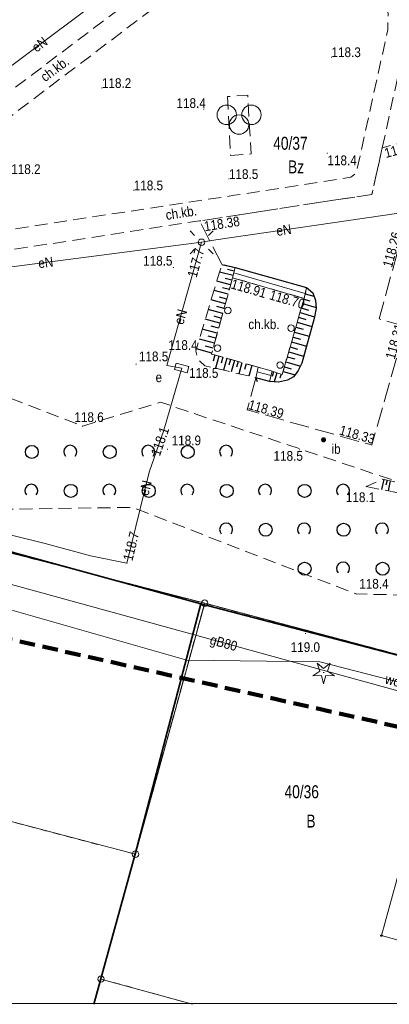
# Model space of a CAD drawing. Header units: metres. Extents: x 6532801 to 6532945, y 6021209 to 6021424.
# Tile 5 of 11: x 6532860 to 6532889, y 6021219 to 6021295. Entities that reach past the tile are written whole.
import ezdxf
from ezdxf.enums import TextEntityAlignment as Align

# ---------------------------------------------------------------- set-up
doc = ezdxf.new("R2010")
doc.units = ezdxf.units.M
doc.header["$MEASUREMENT"] = 0
for name, pattern in [('1.0_0.5', [1.5, 1, -0.5]), ('1.5_0.5', [2, 1.5, -0.5]), ('219-500', [0]), ('4', [1.8, 1.2, -0.6]), ('egug-500', [1, 0.5, -0.5])]:
    doc.linetypes.add(name, pattern=pattern)
doc.layers.get('0').update_dxf_attribs({"color": 2, "linetype": 'CONTINUOUS', "lineweight": 5})
for name, color, linetype in [('000 Inne (niezydentyfikowane)', 7, 'CONTINUOUS'), ('202-punkt graniczny', 7, 'CONTINUOUS'), ('210-oznaczenie konturu użytku gruntowego', 7, 'CONTINUOUS'), ('211-numer działki ewidencyjnej', 7, 'CONTINUOUS'), ('218-kontur użytku gruntowego', 7, 'CONTINUOUS'), ('219-działka ewidencyjna', 7, 'CONTINUOUS'), ('chodnik', 7, 'CONTINUOUS'), ('chodnik-Atr17', 7, 'CONTINUOUS'), ('drzewo iglaste', 7, 'CONTINUOUS'), ('inna budowla', 7, 'CONTINUOUS'), ('inna budowla-Atr17', 7, 'CONTINUOUS'), ('jezdnia', 7, 'CONTINUOUS'), ('krawężnik', 7, 'CONTINUOUS'), ('latarnia', 7, 'CONTINUOUS'), ('Obszar opracowania', 7, 'CONTINUOUS'), ('ogrodzenie trwałe', 7, 'CONTINUOUS'), ('pikieta naturalna', 7, 'CONTINUOUS'), ('pikieta naturalna-Atr2', 7, 'CONTINUOUS'), ('pikieta sztuczna', 7, 'CONTINUOUS'), ('pikieta sztuczna-Atr2', 7, 'CONTINUOUS'), ('plac gier i zabaw', 7, 'CONTINUOUS'), ('podpora (punkt)', 7, 'CONTINUOUS'), ('przewód elektroenergetyczny podziemny', 7, 'CONTINUOUS'), ('przewód elektroenergetyczny podziemny-Atr1', 7, 'CONTINUOUS'), ('przewód gazowy', 7, 'CONTINUOUS'), ('przewód gazowy-Atr1', 7, 'CONTINUOUS'), ('przewód wodociągowy', 7, 'CONTINUOUS'), ('przewód wodociągowy-Atr1', 7, 'CONTINUOUS'), ('Punkt budynku', 7, 'CONTINUOUS'), ('Ramki i opis wydruku', 7, 'CONTINUOUS'), ('rzędna', 7, 'CONTINUOUS'), ('rzędna-Atr2', 7, 'CONTINUOUS'), ('schody w ciągu komunikacyjnym', 7, 'CONTINUOUS'), ('skarpa nieumocniona', 7, 'CONTINUOUS'), ('szafa elektroenergetyczna lub kontener', 7, 'CONTINUOUS'), ('szafa elektroenergetyczna lub kontener-Atr17', 7, 'CONTINUOUS'), ('taras', 7, 'CONTINUOUS'), ('zadrzewienie  zakrzewienie', 7, 'CONTINUOUS')]:
    doc.layers.add(name, color=color, linetype=linetype)
doc.styles.get("Standard").update_dxf_attribs({"font": 'Working1250', "width": 0.75})
doc.linetypes.add('902-500', pattern='A,3.75,0,[1,ksztalty.shx,S=0.5,R=0,X=0,Y=0],3.75', length=7.5)

# ---------------------------------------------------------------- blocks, each defined once
blk = doc.blocks.new('PUNKTBUD')
at = {"color": 0}
blk.add_circle((0, 0), 0.045, dxfattribs=at)
blk = doc.blocks.new('202')
at = {"color": 0, "linetype": 'Continuous', "lineweight": 0}
blk.add_circle((0, 0), 0.25, dxfattribs=at)
blk = doc.blocks.new('PW01')
at = {"linetype": 'Continuous', "lineweight": 13}
h = blk.add_hatch(color=0, dxfattribs=at)
edge = h.paths.add_edge_path()
edge.add_arc((0, 0), 0.045, 0, 360)
blk = doc.blocks.new('US18')
at = {"color": 0, "linetype": 'Continuous', "lineweight": 13}
for p, q in [((-0.5, -0.25), (-0.5, 0.25)), ((-0.5, 0.25), (0.5, 0.25)), ((0.5, -0.25), (0.5, 0.25)), ((-0.5, -0.25), (0.5, -0.25))]:
    blk.add_line(p, q, dxfattribs=at)
blk = doc.blocks.new('IB04')
at = {"color": 0, "linetype": 'Continuous', "lineweight": 13}
blk.add_circle((0, 0), 0.25, dxfattribs=at)
blk = doc.blocks.new('SM01')
at = {"color": 0, "linetype": 'Continuous', "lineweight": 13}
for p, q in [((-0.53, 0.531), (-0.883, 0.884)), ((0.531, 0.531), (0.884, 0.884)), ((-0.53, -0.53), (-0.883, -0.883)), ((0.531, -0.53), (0.884, -0.883))]:
    blk.add_line(p, q, dxfattribs=at)
blk.add_circle((0, 0), 0.25, dxfattribs=at)
blk = doc.blocks.new('US25')
at = {"linetype": 'Continuous', "lineweight": 0}
h = blk.add_hatch(color=0, dxfattribs=at)
edge = h.paths.add_edge_path()
edge.add_arc((0, 0), 0.2, 0, 360)
blk = doc.blocks.new('OP011')
at = {"linetype": 'Continuous', "lineweight": 13}
h = blk.add_hatch(color=0, dxfattribs=at)
edge = h.paths.add_edge_path()
edge.add_arc((0, 0), 0.05, 0, 360)
at = {"color": 0, "linetype": 'Continuous', "lineweight": 13}
for p, q in [((-0.828, -0.268), (-0.283, 0.093)), ((-0.283, 0.093), (-0.512, 0.706)), ((-0.512, 0.706), (0, 0.299)), ((0, 0.299), (0.512, 0.706)), ((0.512, 0.706), (0.283, 0.093)), ((0.283, 0.093), (0.828, -0.268)), ((-0.175, -0.24), (-0.828, -0.268)), ((0, -0.87), (-0.175, -0.24)), ((0.175, -0.24), (0, -0.87)), ((0.828, -0.268), (0.175, -0.24))]:
    blk.add_line(p, q, dxfattribs=at)
blk = doc.blocks.new('OTZK1')
at = {"color": 0, "linetype": 'Continuous'}
blk.add_circle((0, 0), 0.5, dxfattribs=at)
blk = doc.blocks.new('OTZK2')
at = {"color": 0, "linetype": 'Continuous'}
blk.add_arc((0, 0), 0.5, 318.85, 221.162, dxfattribs=at)
blk = doc.blocks.new('BS04')
at = {"color": 0, "linetype": 'Continuous', "lineweight": 13}
for centre in [(-0.95, 0.75), (0.95, 0.75), (0, 0)]:
    blk.add_circle(centre, 0.75, dxfattribs=at)

msp = doc.modelspace()

# ---------------------------------------------------------------- linework, layer by layer
at = {"layer": '000 Inne (niezydentyfikowane)', "color": 7, "linetype": 'Continuous', "lineweight": 25, "flags": 128}
for points in [[(6532876.57, 6021275.56), (6532875.52, 6021275.82)], [(6532876.66, 6021275.91), (6532876.14, 6021276.04)], [(6532876.38, 6021274.84), (6532875.31, 6021275.14)], [(6532876.48, 6021275.2), (6532875.95, 6021275.35)], [(6532876.18, 6021274.12), (6532875.1, 6021274.42)], [(6532876.28, 6021274.49), (6532875.74, 6021274.63)], [(6532882.11, 6021274.15), (6532882.79, 6021273.99)], [(6532875.98, 6021273.39), (6532874.88, 6021273.69)], [(6532876.08, 6021273.76), (6532875.53, 6021273.91)], [(6532881.92, 6021273.41), (6532882.95, 6021273.11)], [(6532882.01, 6021273.74), (6532882.47, 6021273.61)], [(6532875.77, 6021272.65), (6532874.65, 6021272.96)], [(6532875.87, 6021273.02), (6532875.32, 6021273.17)], [(6532881.72, 6021272.71), (6532882.83, 6021272.39)], [(6532881.82, 6021273.07), (6532882.36, 6021272.91)], [(6532875.56, 6021271.89), (6532874.43, 6021272.2)], [(6532875.67, 6021272.27), (6532875.11, 6021272.43)], [(6532881.5, 6021271.97), (6532882.64, 6021271.64)], [(6532881.61, 6021272.35), (6532882.18, 6021272.18)], [(6532875.35, 6021271.12), (6532874.2, 6021271.44)], [(6532875.46, 6021271.51), (6532874.89, 6021271.67)], [(6532881.29, 6021271.21), (6532882.43, 6021270.89)], [(6532881.39, 6021271.59), (6532881.96, 6021271.43)], [(6532875.14, 6021270.35), (6532873.97, 6021270.67)], [(6532875.25, 6021270.74), (6532874.66, 6021270.9)], [(6532881.07, 6021270.45), (6532882.22, 6021270.12)], [(6532881.18, 6021270.83), (6532881.75, 6021270.67)], [(6532874.93, 6021269.58), (6532873.74, 6021269.91)], [(6532875.03, 6021269.96), (6532874.44, 6021270.12)], [(6532880.85, 6021269.69), (6532882, 6021269.35)], [(6532880.96, 6021270.07), (6532881.53, 6021269.9)], [(6532875.16, 6021269.45), (6532875.03, 6021268.97)], [(6532875.47, 6021269.36), (6532875.21, 6021268.43)], [(6532875.78, 6021269.27), (6532875.65, 6021268.81)], [(6532876.08, 6021269.19), (6532875.82, 6021268.28)], [(6532876.38, 6021269.1), (6532876.25, 6021268.66)], [(6532876.67, 6021269.02), (6532876.42, 6021268.14)], [(6532876.96, 6021268.94), (6532876.84, 6021268.5)], [(6532877.25, 6021268.85), (6532877.01, 6021268)], [(6532880.63, 6021268.92), (6532881.75, 6021268.59)], [(6532880.74, 6021269.3), (6532881.32, 6021269.14)], [(6532877.57, 6021268.76), (6532877.45, 6021268.34)], [(6532878.02, 6021268.64), (6532877.79, 6021267.82)], [(6532879.69, 6021268.16), (6532879.57, 6021267.78)], [(6532879.94, 6021268.08), (6532879.72, 6021267.38)], [(6532880.42, 6021268.18), (6532881.34, 6021267.92)], [(6532880.52, 6021268.54), (6532881.05, 6021268.39)], [(6532880.26, 6021267.98), (6532880.16, 6021267.66)], [(6532888.16, 6021259.86), (6532887.99, 6021259.07)], [(6532888.42, 6021259.8), (6532888.33, 6021259.41)], [(6532888.67, 6021259.75), (6532888.51, 6021258.98)]]:
    msp.add_lwpolyline(points, dxfattribs=at)
at = {"layer": '218-kontur użytku gruntowego', "color": 3, "linetype": 'egug-500', "lineweight": 18, "flags": 128}
for points in [[(6532874.38, 6021250.32), (6532831.82, 6021261.35)], [(6532831.82, 6021261.35), (6532874.38, 6021250.32)], [(6532869.05, 6021230.97), (6532874.38, 6021250.32)], [(6532874.38, 6021250.32), (6532869.05, 6021230.97)], [(6532892.4, 6021245.52), (6532874.38, 6021250.32)], [(6532874.38, 6021250.32), (6532892.4, 6021245.52)], [(6532826.97, 6021242.04), (6532869.05, 6021230.97)], [(6532869.05, 6021230.97), (6532866.4, 6021221.36)], [(6532866.4, 6021221.36), (6532873.455, 6021219.41)]]:
    msp.add_lwpolyline(points, dxfattribs=at)
at = {"layer": '219-działka ewidencyjna', "color": 7, "linetype": '219-500', "lineweight": 18, "flags": 128}
for points in [[(6532831.82, 6021261.35), (6532874.38, 6021250.32)], [(6532869.05, 6021230.97), (6532874.38, 6021250.32)], [(6532892.4, 6021245.52), (6532874.38, 6021250.32)], [(6532826.97, 6021242.04), (6532869.05, 6021230.97)], [(6532866.4, 6021221.36), (6532869.05, 6021230.97)], [(6532873.455, 6021219.41), (6532866.4, 6021221.36)]]:
    msp.add_lwpolyline(points, dxfattribs=at)
at = {"layer": 'chodnik', "color": 7, "linetype": '1.0_0.5', "lineweight": 18, "flags": 128}
for points in [[(6532836.38, 6021276.95), (6532836, 6021275.52), (6532837.49, 6021275.09), (6532841.39, 6021274.88), (6532841.86, 6021274.9), (6532857.45, 6021277.24), (6532873.99, 6021279.78), (6532887.25, 6021281.82), (6532888.05, 6021285.42), (6532890, 6021294.34), (6532890.44, 6021295.45), (6532890.98, 6021296.57), (6532891.48, 6021297.36), (6532891.88, 6021297.88), (6532892.05, 6021298.04), (6532892.62, 6021298.83), (6532889.16, 6021299.86), (6532887.46, 6021303.04), (6532888.51, 6021306.47), (6532888.4, 6021306.45), (6532887.42, 6021306.16), (6532886.5, 6021306.03), (6532885.52, 6021306.13), (6532877.88, 6021308.38), (6532877.34, 6021308.96), (6532877.08, 6021309.62), (6532877.04, 6021310.58), (6532878.91, 6021317.42), (6532877.47, 6021317.85), (6532875.56, 6021310.81), (6532872.51, 6021299.67), (6532841.9, 6021276.52), (6532841.48, 6021276.4), (6532837.9, 6021276.61)], [(6532846.75, 6021277.17), (6532846.36, 6021277.93), (6532873.39, 6021298.4), (6532873.92, 6021299.04), (6532875.09, 6021303.24), (6532875.36, 6021303.68), (6532876.32, 6021304.26), (6532877.27, 6021304.48), (6532878.25, 6021304.49), (6532882.1, 6021303.34), (6532883.4, 6021302.59), (6532884.91, 6021301.3), (6532887.28, 6021298.79), (6532887.78, 6021298.01), (6532888.19, 6021296.98), (6532888.5, 6021295.75), (6532888.48, 6021294.51), (6532886.04, 6021283.44), (6532885.63, 6021283.14), (6532876.66, 6021281.75), (6532869.77, 6021280.7)], [(6532876.53, 6021275.4), (6532874.91, 6021269.52), (6532878.5, 6021268.5), (6532879.57, 6021268.2), (6532880.35, 6021267.95), (6532882.03, 6021273.81)]]:
    msp.add_lwpolyline(points, close=True, dxfattribs=at)
at = {"layer": 'jezdnia', "color": 7, "linetype": '1.5_0.5', "lineweight": 18, "flags": 128}
msp.add_lwpolyline([(6532878.33, 6021267.69), (6532877.66, 6021265.21), (6532887.25, 6021262.51), (6532889.84, 6021271.63), (6532887.8, 6021272.22), (6532889.55, 6021278.57), (6532889.88, 6021279.64), (6532890.46, 6021280.79), (6532891.41, 6021281.94), (6532892.66, 6021282.8), (6532894.12, 6021283.33), (6532906.68, 6021286.8), (6532908.22, 6021286.94), (6532909.66, 6021286.84), (6532910.66, 6021286.61), (6532914.16, 6021285.66), (6532915.2, 6021289.9), (6532912.4, 6021290.48), (6532909.91, 6021290.76), (6532907.82, 6021290.68), (6532905.44, 6021290.22), (6532896.3, 6021287.69), (6532888.05, 6021285.42), (6532887.25, 6021281.82), (6532873.99, 6021279.78), (6532875.7, 6021276.43), (6532876.73, 6021276.18), (6532882.23, 6021274.64), (6532882.7, 6021274.24), (6532882.92, 6021273.65), (6532882.95, 6021273.05), (6532882.81, 6021272.26), (6532881.85, 6021268.81), (6532881.56, 6021268.2), (6532881.22, 6021267.76), (6532880.76, 6021267.51), (6532880.06, 6021267.35), (6532879.38, 6021267.41)], close=True, dxfattribs=at)
at = {"layer": 'krawężnik', "color": 7, "linetype": 'Continuous', "lineweight": 25, "flags": 128}
msp.add_lwpolyline([(6532875.7, 6021276.43), (6532876.73, 6021276.18), (6532882.23, 6021274.64), (6532882.7, 6021274.24), (6532882.92, 6021273.65), (6532882.95, 6021273.05), (6532882.81, 6021272.26), (6532881.85, 6021268.81), (6532881.56, 6021268.2), (6532881.22, 6021267.76), (6532880.76, 6021267.51), (6532880.06, 6021267.35), (6532879.38, 6021267.41), (6532878.33, 6021267.69), (6532878.43, 6021267.4)], dxfattribs=at)
at = {"layer": 'Obszar opracowania', "color": 3, "linetype": '4', "lineweight": 200, "flags": 128}
msp.add_lwpolyline([(6532859.8, 6021351.42), (6532875.32, 6021346.3), (6532934.68, 6021313.91), (6532914.26, 6021235.16), (6532815.99, 6021257.34), (6532829.54, 6021340.4)], close=True, dxfattribs=at)
at = {"layer": 'ogrodzenie trwałe', "color": 7, "linetype": '902-500', "lineweight": 35, "flags": 128}
for points in [[(6532831.99, 6021261.81), (6532874.09, 6021250.27), (6532869.04, 6021230.98), (6532865.858, 6021219.41)], [(6532874.09, 6021250.27), (6532889.81, 6021246.15), (6532891.07, 6021245.6), (6532892.19, 6021245.23), (6532892.44, 6021245.16)]]:
    msp.add_lwpolyline(points, dxfattribs=at)
at = {"layer": 'plac gier i zabaw', "color": 7, "linetype": '1.0_0.5', "lineweight": 18, "flags": 128}
msp.add_lwpolyline([(6532876.14, 6021289.36), (6532876.37, 6021284.83), (6532877.95, 6021284.94), (6532877.69, 6021289.47)], close=True, dxfattribs=at)
at = {"layer": 'przewód elektroenergetyczny podziemny', "color": 1, "linetype": 'Continuous', "lineweight": 18, "flags": 128}
for points in [[(6532870.33, 6021299.86), (6532870.06, 6021299.66), (6532852.38, 6021286.42), (6532852.77, 6021285.01), (6532854.17, 6021275.54)], [(6532874.14, 6021278.13), (6532875.25, 6021278.31), (6532889.32, 6021280.38), (6532892.08, 6021280.98), (6532892.38, 6021281.05), (6532891.98, 6021282.48), (6532890.91, 6021285.4), (6532890.2, 6021288.1), (6532891.34, 6021293.65)], [(6532852.2, 6021275.04), (6532854.17, 6021275.54), (6532874.14, 6021278.13)], [(6532874.14, 6021278.13), (6532871.48, 6021268.64), (6532872.61, 6021268.44)], [(6532872.61, 6021268.44), (6532871.24, 6021263.66), (6532870.11, 6021260.41), (6532868.4, 6021253.4), (6532865.58, 6021253.98), (6532862.1, 6021254.92), (6532843.7, 6021259.46), (6532832.01, 6021262.67), (6532830.83, 6021262.09), (6532830.55, 6021260.91), (6532830.91, 6021260.54)]]:
    msp.add_lwpolyline(points, dxfattribs=at)
at = {"layer": 'przewód gazowy', "color": 52, "linetype": 'Continuous', "lineweight": 18, "flags": 128}
msp.add_lwpolyline([(6532859.04, 6021251.89), (6532902.03, 6021240.04), (6532902.21, 6021242.96)], dxfattribs=at)
at = {"layer": 'przewód wodociągowy', "color": 5, "linetype": 'Continuous', "lineweight": 18, "flags": 128}
msp.add_lwpolyline([(6532844.11, 6021244.17), (6532848.25, 6021244.05), (6532856.11, 6021250.75), (6532873.02, 6021245.94), (6532883.24, 6021245.8), (6532915.05, 6021237.61), (6532915.54, 6021237.56)], dxfattribs=at)
at = {"layer": 'Ramki i opis wydruku', "color": 7, "linetype": 'Continuous', "lineweight": 13, "flags": 128}
msp.add_lwpolyline([(6532801.1, 6021219.46), (6532944.5, 6021219.46), (6532944.5, 6021424.36), (6532801.1, 6021424.36)], close=True, dxfattribs=at)
at = {"layer": 'schody w ciągu komunikacyjnym', "color": 7, "linetype": 'Continuous', "lineweight": 18, "flags": 128}
for points in [[(6532876.73, 6021276.18), (6532876.53, 6021275.4), (6532882.03, 6021273.81), (6532882.23, 6021274.64)], [(6532878.5, 6021268.5), (6532878.33, 6021267.69), (6532879.38, 6021267.41), (6532879.57, 6021268.2)]]:
    msp.add_lwpolyline(points, close=True, dxfattribs=at)
for points in [[(6532882.123, 6021274.196), (6532876.626, 6021275.773)], [(6532878.426, 6021268.146), (6532879.488, 6021267.858)]]:
    msp.add_lwpolyline(points, dxfattribs=at)
at = {"layer": 'skarpa nieumocniona', "color": 7, "linetype": '1.0_0.5', "lineweight": 18, "flags": 128}
for points in [[(6532886.81, 6021259.3), (6532893.48, 6021258.03), (6532897.14, 6021265.07), (6532898.11, 6021266.02), (6532908.24, 6021263.21), (6532913.74, 6021260.97), (6532919.54, 6021282.65), (6532910.1, 6021277.47), (6532907.01, 6021267.7), (6532904.66, 6021265.87), (6532897.24, 6021267.61), (6532893.1, 6021258.81), (6532888.06, 6021259.88)], [(6532886.81, 6021259.3), (6532893.48, 6021258.03), (6532897.14, 6021265.07), (6532898.11, 6021266.02), (6532908.24, 6021263.21), (6532913.74, 6021260.97), (6532919.54, 6021282.65), (6532910.1, 6021277.47), (6532907.01, 6021267.7), (6532904.66, 6021265.87), (6532897.24, 6021267.61), (6532893.1, 6021258.81), (6532888.06, 6021259.88)], [(6532878.5, 6021268.5), (6532874.91, 6021269.52), (6532876.53, 6021275.4), (6532876.73, 6021276.18), (6532875.7, 6021276.43), (6532873.69, 6021269.75), (6532873.91, 6021269.05), (6532874.38, 6021268.62), (6532878.33, 6021267.69)], [(6532878.5, 6021268.5), (6532874.91, 6021269.52), (6532876.53, 6021275.4), (6532876.73, 6021276.18), (6532875.7, 6021276.43), (6532873.69, 6021269.75), (6532873.91, 6021269.05), (6532874.38, 6021268.62), (6532878.33, 6021267.69)], [(6532879.57, 6021268.2), (6532879.38, 6021267.41), (6532880.06, 6021267.35), (6532880.76, 6021267.51), (6532881.22, 6021267.76), (6532881.56, 6021268.2), (6532881.85, 6021268.81), (6532882.81, 6021272.26), (6532882.95, 6021273.05), (6532882.92, 6021273.65), (6532882.7, 6021274.24), (6532882.23, 6021274.64), (6532882.03, 6021273.81), (6532880.35, 6021267.95)], [(6532879.57, 6021268.2), (6532879.38, 6021267.41), (6532880.06, 6021267.35), (6532880.76, 6021267.51), (6532881.22, 6021267.76), (6532881.56, 6021268.2), (6532881.85, 6021268.81), (6532882.81, 6021272.26), (6532882.95, 6021273.05), (6532882.92, 6021273.65), (6532882.7, 6021274.24), (6532882.23, 6021274.64), (6532882.03, 6021273.81), (6532880.35, 6021267.95)]]:
    msp.add_lwpolyline(points, close=True, dxfattribs=at)
at = {"layer": 'taras', "color": 0, "lineweight": 18}
for p, q in [((6532887.98, 6021224.7), (6532889.41, 6021229.85)), ((6532890.9, 6021223.9), (6532887.98, 6021224.7))]:
    msp.add_line(p, q, dxfattribs=at)
at = {"layer": 'zadrzewienie  zakrzewienie', "color": 7, "linetype": '1.0_0.5', "lineweight": 18, "flags": 128}
msp.add_lwpolyline([(6532831.99, 6021261.81), (6532857.46, 6021257.54), (6532868.82, 6021257.7), (6532886.04, 6021251.03), (6532892.5, 6021250.89), (6532893.82, 6021252.7), (6532893.61, 6021258.22), (6532870.97, 6021265.81), (6532864.97, 6021263.96), (6532848.32, 6021270.45), (6532834.52, 6021272.1)], close=True, dxfattribs=at)

# ---------------------------------------------------------------- block references
at = {"layer": '202-punkt graniczny', "color": 7, "linetype": 'Continuous', "lineweight": 18}
for p in [(6532874.38, 6021250.32), (6532869.05, 6021230.97), (6532866.4, 6021221.36)]:
    msp.add_blockref('202', p, dxfattribs=at)
at = {"layer": 'drzewo iglaste', "color": 94, "linetype": 'Continuous', "lineweight": 18}
msp.add_blockref('OP011', (6532883.54, 6021244.98), dxfattribs=at)
at = {"layer": 'inna budowla', "color": 7, "linetype": 'Continuous', "lineweight": 18, "rotation": 344.396}
msp.add_blockref('US25', (6532883.53, 6021262.91), dxfattribs=at)
at = {"layer": 'latarnia', "color": 7, "linetype": 'Continuous', "lineweight": 18}
msp.add_blockref('SM01', (6532874.14, 6021278.13), dxfattribs=at)
at = {"layer": 'pikieta naturalna', "color": 7, "linetype": 'Continuous', "lineweight": 13}
for p in [(6532884.14, 6021292.4), (6532866.47, 6021290.02), (6532874.32, 6021288.39), (6532883.82, 6021284.99), (6532876.25, 6021283.01), (6532868.92, 6021282.14), (6532871.97, 6021276.18), (6532873.69, 6021269.75), (6532869.1, 6021268.74), (6532874.38, 6021268.62), (6532864.97, 6021263.96), (6532871.52, 6021262.18), (6532881.69, 6021262.13), (6532886.81, 6021259.3), (6532886.04, 6021251.03), (6532882.14, 6021247.99)]:
    msp.add_blockref('PW01', p, dxfattribs=at)
at = {"layer": 'pikieta sztuczna', "color": 7, "linetype": 'Continuous', "lineweight": 13}
for p in [(6532888.05, 6021285.42), (6532873.99, 6021279.78), (6532876.53, 6021275.4), (6532882.03, 6021273.81), (6532877.66, 6021265.21), (6532887.25, 6021262.51)]:
    msp.add_blockref('PW01', p, dxfattribs=at)
at = {"layer": 'plac gier i zabaw', "color": 7, "linetype": 'Continuous', "lineweight": 18}
msp.add_blockref('BS04', (6532877.03, 6021287.2), dxfattribs=at)
at = {"layer": 'podpora (punkt)', "color": 7, "linetype": 'Continuous', "lineweight": 18}
for p in [(6532876.16, 6021272.87), (6532881.03, 6021271.51), (6532875.37, 6021269.97), (6532880.18, 6021268.67)]:
    msp.add_blockref('IB04', p, dxfattribs=at)
at = {"layer": 'Punkt budynku', "color": 5, "linetype": 'Continuous', "lineweight": 18}
msp.add_blockref('PUNKTBUD', (6532887.98, 6021224.7), dxfattribs=at)
at = {"layer": 'rzędna', "color": 1, "linetype": 'Continuous', "lineweight": 18, "rotation": 74.342}
msp.add_blockref('PW01', (6532874.14, 6021278.13), dxfattribs=at)
at = {"layer": 'rzędna', "color": 1, "linetype": 'Continuous', "lineweight": 18}
for p in [(6532871.24, 6021263.66), (6532868.4, 6021253.4)]:
    msp.add_blockref('PW01', p, dxfattribs=at)
at = {"layer": 'szafa elektroenergetyczna lub kontener', "color": 1, "linetype": 'Continuous', "lineweight": 18, "rotation": 344.389}
msp.add_blockref('US18', (6532872.61, 6021268.44), dxfattribs=at)
at = {"layer": 'zadrzewienie  zakrzewienie', "color": 7, "linetype": 'Continuous', "lineweight": 18}
for name, p in [('OTZK1', (6532861.076, 6021261.976)), ('OTZK2', (6532864.034, 6021261.987)), ('OTZK1', (6532867.076, 6021261.976)), ('OTZK2', (6532870.034, 6021261.987)), ('OTZK1', (6532873.076, 6021261.976)), ('OTZK2', (6532876.034, 6021261.987)), ('OTZK2', (6532861.034, 6021258.987)), ('OTZK1', (6532864.076, 6021258.976)), ('OTZK2', (6532867.034, 6021258.987)), ('OTZK1', (6532870.076, 6021258.976)), ('OTZK2', (6532873.034, 6021258.987)), ('OTZK1', (6532876.076, 6021258.976)), ('OTZK2', (6532879.034, 6021258.987)), ('OTZK1', (6532882.076, 6021258.976)), ('OTZK2', (6532885.034, 6021258.987)), ('OTZK2', (6532876.034, 6021255.987)), ('OTZK1', (6532879.076, 6021255.976)), ('OTZK2', (6532882.034, 6021255.987)), ('OTZK1', (6532885.076, 6021255.976)), ('OTZK2', (6532888.034, 6021255.987)), ('OTZK1', (6532882.076, 6021252.976)), ('OTZK2', (6532885.034, 6021252.987)), ('OTZK1', (6532888.076, 6021252.976))]:
    msp.add_blockref(name, p, dxfattribs=at)

# ---------------------------------------------------------------- texts
at = {"layer": '210-oznaczenie konturu użytku gruntowego', "color": 3, "linetype": 'Continuous', "lineweight": 18, "width": 0.79}
for s, p in [('Bz', (6532880.8, 6021283.44)), ('B', (6532882.21, 6021233.03))]:
    msp.add_text(s, height=1, dxfattribs=at).set_placement(p)
at = {"layer": '211-numer działki ewidencyjnej', "color": 7, "linetype": 'Continuous', "lineweight": 18, "width": 0.79}
for s, p in [('40/37', (6532879.66, 6021286.26)), ('40/36', (6532880.53, 6021236.29))]:
    msp.add_text(s, height=1, dxfattribs=at).set_placement(p, align=Align.TOP_LEFT)
at = {"layer": 'chodnik-Atr17', "color": 7, "width": 0.9}
for rotation, p in [(36.892, (6532862.1, 6021290.46)), (36.892, (6532862.1, 6021290.46)), (8.628, (6532871.44, 6021279.85)), (8.628, (6532871.44, 6021279.85))]:
    msp.add_text('ch.kb.', height=0.75, rotation=rotation, dxfattribs=at).set_placement(p)
msp.add_text('ch.kb.', height=0.75, dxfattribs=at).set_placement((6532877.74, 6021271.44))
at = {"layer": 'inna budowla-Atr17', "color": 7, "width": 0.9}
msp.add_text('ib', height=0.75, dxfattribs=at).set_placement((6532884.14, 6021261.83))
at = {"layer": 'pikieta naturalna-Atr2', "color": 7, "width": 0.9}
for s, p in [('118.3', (6532884.14, 6021292.4)), ('118.2', (6532866.47, 6021290.02)), ('118.4', (6532872.21, 6021288.48)), ('118.4', (6532883.83, 6021284.07)), ('118.2', (6532859.49, 6021283.39)), ('118.5', (6532876.25, 6021283.01)), ('118.5', (6532868.92, 6021282.14)), ('118.5', (6532869.64, 6021276.33)), ('118.5', (6532869.32, 6021268.96)), ('118.6', (6532864.35, 6021264.28)), ('118.9', (6532871.84, 6021262.49)), ('118.1', (6532885.25, 6021258.11)), ('118.4', (6532886.28, 6021251.44)), ('119.0', (6532881, 6021246.56))]:
    msp.add_text(s, height=0.75, dxfattribs=at).set_placement(p)
for s, p in [('118.4', (6532871.58, 6021270.21)), ('118.5', (6532873.18, 6021268.06)), ('118.5', (6532879.68, 6021261.67))]:
    msp.add_text(s, height=0.75, dxfattribs=at).set_placement(p, align=Align.MIDDLE_LEFT)
at = {"layer": 'pikieta sztuczna-Atr2', "color": 7, "width": 0.9}
for s, rotation, p in [('118.19', 15.384, (6532888.24, 6021284.98)), ('118.38', 8.746, (6532874.34, 6021279.35)), ('118.26', 74.592, (6532888.43, 6021276.24)), ('118.91', 343.876, (6532876.45, 6021274.95)), ('118.70', 343.876, (6532879.41, 6021274.11)), ('118.31', 74.146, (6532888.64, 6021269.16)), ('118.39', 344.275, (6532877.78, 6021265.65)), ('118.33', 344.275, (6532884.79, 6021263.69))]:
    msp.add_text(s, height=0.75, rotation=rotation, dxfattribs=at).set_placement(p, align=Align.MIDDLE_LEFT)
at = {"layer": 'przewód elektroenergetyczny podziemny-Atr1', "color": 1, "width": 0.9}
for rotation, p in [(36.828, (6532861.21, 6021293.03)), (8.369, (6532879.9, 6021278.99)), (7.389, (6532861.57, 6021276.5)), (74.342, (6532872.37, 6021271.83)), (76.291, (6532869.68, 6021258.64))]:
    msp.add_text('eN', height=0.75, rotation=rotation, dxfattribs=at).set_placement(p, align=Align.MIDDLE_LEFT)
at = {"layer": 'przewód gazowy-Atr1', "color": 40, "width": 0.9}
msp.add_text('gB80', height=0.75, rotation=-15.411, dxfattribs=at).set_placement((6532874.83, 6021247.54), align=Align.MIDDLE_LEFT)
at = {"layer": 'przewód wodociągowy-Atr1', "color": 5, "width": 0.9}
msp.add_text('wo40', height=0.75, rotation=-14.438, dxfattribs=at).set_placement((6532888.31, 6021244.5), align=Align.MIDDLE_LEFT)
at = {"layer": 'rzędna-Atr2', "color": 1, "width": 0.9}
for s, rotation, p in [('117.7', 74.342, (6532873.39, 6021275.46)), ('118.1', 70.828, (6532870.57, 6021261.73)), ('118.7', 76.291, (6532868.45, 6021253.62))]:
    msp.add_text(s, height=0.75, rotation=rotation, dxfattribs=at).set_placement(p, align=Align.MIDDLE_LEFT)
at = {"layer": 'szafa elektroenergetyczna lub kontener-Atr17', "color": 1, "width": 0.9}
msp.add_text('e', height=0.75, dxfattribs=at).set_placement((6532870.6, 6021267.73), align=Align.MIDDLE_LEFT)

doc.saveas('drawing.dxf')
